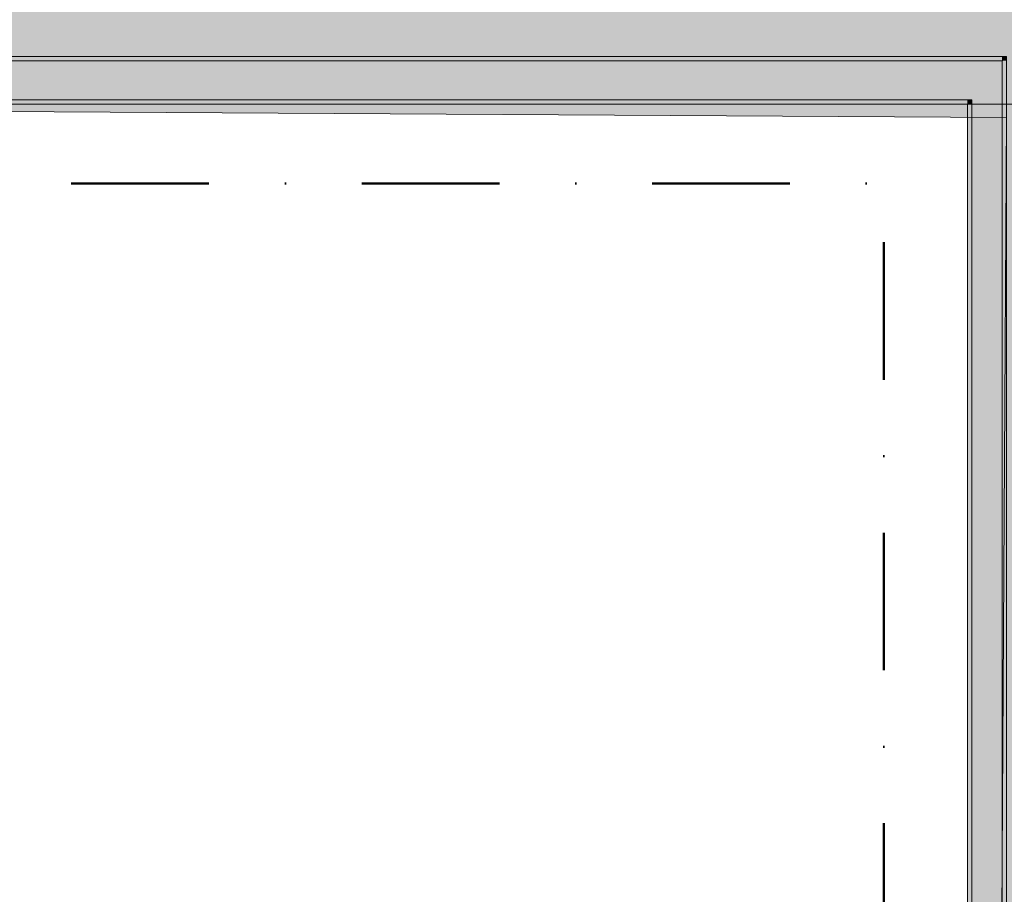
# Model space of a CAD drawing. Header units: millimetres. Extents: x -40968 to 13979, y -19284 to 4746.
# Tile 21 of 256: x -25306 to -23033, y 176 to 2194. Entities that reach past the tile are written whole.
import ezdxf

# ---------------------------------------------------------------- set-up
doc = ezdxf.new("R2010")
doc.units = ezdxf.units.MM
doc.header["$MEASUREMENT"] = 0
doc.linetypes.add('Punto & Rayas', pattern=[670.277762, 317.5, -176.388889, 0, -176.388874])
for name, color, linetype, lineweight, true_color in [('01_2D_Ambit_Pluma_Nº__242', 7, 'Continuous', 50, 0xfb0013), ('12_FAÇ_Façana_Pluma_Nº__102', 7, 'Continuous', 5, 0xcccccc), ('12_FAÇ_Façana_Pluma_Nº__176', 7, 'Continuous', 15, 0x93a0c6), ('14_PAV_Paviment existent_Pluma_Nº__197', 7, 'Continuous', 0, 0xffe68e), ('Nuevo_14_PAV_Soft Light Grey 0554_Pluma_Nº__245', 7, 'Continuous', 13, 0xe8e8e8)]:
    doc.layers.add(name, color=color, linetype=linetype, lineweight=lineweight, true_color=true_color)
for name, color, linetype in [('12_FAÇ_Façana', 7, 'Continuous'), ('14_PAV_Paviment existent', 7, 'Continuous'), ('Nuevo_14_PAV_Soft Light Grey 0554', 7, 'Continuous')]:
    doc.layers.add(name, color=color, linetype=linetype)
doc.layers.add('12_FAÇ_Façana_Pluma_Nº__7', color=7, linetype='Continuous', lineweight=5)
doc.layers.add('Nuevo_12_FAÇ_Façana_Pluma_Nº__1', color=7, linetype='Continuous', lineweight=5)

# ---------------------------------------------------------------- blocks, each defined once
blk = doc.blocks.new('Forjado_1_1', base_point=(-23046.8, -1194.1))
at = {"layer": 'Nuevo_14_PAV_Soft Light Grey 0554_Pluma_Nº__245', "linetype": 'Continuous', "lineweight": 0, "true_color": 0xe8e8e8}
h = blk.add_hatch(color=254, dxfattribs=at)
h.paths.add_polyline_path([(-23046.8, -1194.1), (-1631.1, -1193.6), (-1631.1, -6939), (-1556.1, -6939), (-1556.1, -7504), (-1616.3, -7504), (-1616, -11936), (-1564.9, -11936), (-1564.9, -12492), (-2024.1, -12492), (-2024.1, -12339), (-6997.4, -12339), (-6997.4, -12392), (-3637.7, -12392), (-3638.9, -13690.7), (-3644.9, -17131), (428.2, -17131), (428.9, -16789), (778.9, -16789), (778.3, -17143), (2622.9, -17145.8), (2623, -17079.8), (3389.9, -17081), (3389.6, -17277), (5489.8, -17280.2), (5489.8, -17141.5), (5763.9, -17141.5), (5763.9, -16739), (6378.9, -16739), (6378.9, -12489), (5778.9, -12489), (5779.7, -11938.9), (6782.1, -11938.8), (6782.1, -9207.4), (6082.1, -9207.4), (6016.1, -7505), (6016.1, -9073.4), (2073.4, -9073.4), (2073.4, -5267.3), (5998.9, -5267.3), (5998.9, -1709), (5884.9, -968), (7332.1, -968), (7332.1, 1999.6), (-28277.4, 1999.6), (-23028.4, 1969)])
h.paths.add_polyline_path([(492.9, -5267.3), (1951.4, -5267.3), (1951.4, -9073.4), (492.9, -9073.4)], flags=0)
at = {"layer": 'Nuevo_14_PAV_Soft Light Grey 0554_Pluma_Nº__245', "color": 254, "linetype": 'Continuous', "lineweight": 13, "true_color": 0xe8e8e8, "flags": 128}
blk.add_lwpolyline([(-1631.1, -1193.6), (-23046.8, -1194.1), (-23028.4, 1969), (-28277.4, 1999.6), (7332.1, 1999.6)], dxfattribs=at)
blk = doc.blocks.new('Forjado_3_1', base_point=(7332.1, 1999.6))
at = {"layer": '14_PAV_Paviment existent_Pluma_Nº__197', "linetype": 'Continuous', "lineweight": 0, "true_color": 0xffe68e}
blk.add_hatch(color=41, dxfattribs=at).paths.add_polyline_path([(7332.1, 1999.6), (7332.1, 3863.5), (-28267.5, 3863.5), (-28277.4, 1999.6)])
at = {"layer": '14_PAV_Paviment existent_Pluma_Nº__197', "color": 41, "linetype": 'Continuous', "lineweight": 0, "true_color": 0xffe68e, "flags": 128}
blk.add_lwpolyline([(7332.1, 1999.6), (-28277.4, 1999.6), (-28267.5, 3863.5), (7332.1, 3863.5)], close=True, dxfattribs=at)
blk = doc.blocks.new('Muro_60_1', base_point=(-23028.4, -1194))
at = {"layer": '12_FAÇ_Façana_Pluma_Nº__102', "linetype": 'Continuous', "lineweight": 0, "true_color": 0xe5e5e5}
for points in [[(-23108.4, 2009.6), (-23108.4, -1194), (-23038.4, -1194), (-23038.4, 2009.6)], [(-23038.4, -1194), (-23108.4, -1194), (-23108.4, -1204), (-23038.4, -1204)], [(-23038.4, -1204), (-23108.4, -1204), (-23108.4, -1419), (-23038.4, -1419)], [(-23038.4, -1419), (-23108.4, -1419), (-23108.4, -1599), (-23038.4, -1599)]]:
    blk.add_hatch(color=254, dxfattribs=at).paths.add_polyline_path(points)
at = {"layer": '12_FAÇ_Façana_Pluma_Nº__176', "linetype": 'Continuous', "lineweight": 0, "true_color": 0x495063}
for points in [[(-23028.4, 2109.6), (-23038.4, 2109.6), (-23038.4, 2099.6), (-23036.6, 2099.6)], [(-23038.4, 2097.3), (-23036.6, 2099.6), (-23038.4, 2099.6)], [(-23036.6, 2099.6), (-23038.4, 2097.3), (-23038.4, -1154), (-23028.4, -1154), (-23028.4, 2099.6)], [(-23036.6, 2099.6), (-23028.4, 2099.6), (-23028.4, 2109.6)], [(-23118.4, 1999.6), (-23110.2, 2009.6), (-23118.4, 2009.6)], [(-23118.4, 1999.6), (-23108.4, 1999.6), (-23108.4, 2009.6), (-23110.2, 2009.6)], [(-23118.4, 1999.6), (-23118.4, -1154), (-23108.4, -1154), (-23108.4, 1999.6)]]:
    blk.add_hatch(color=251, dxfattribs=at).paths.add_polyline_path(points)
at = {"layer": '12_FAÇ_Façana_Pluma_Nº__7', "color": 7, "linetype": 'Continuous', "lineweight": 5}
for p, q in [((-23038.4, 2099.6), (-23038.4, 2097.3)), ((-23038.4, 2009.6), (-23038.4, 2097.3)), ((-23110.2, 2009.6), (-23118.4, 2009.6)), ((-23108.4, 2009.6), (-23110.2, 2009.6)), ((-23108.4, 2009.6), (-23108.4, -1154)), ((-23038.4, -1154), (-23038.4, 2009.6)), ((-23108.4, -1194), (-23108.4, -1154)), ((-23038.4, -1154), (-23038.4, -1194)), ((-23108.4, -1194), (-23108.4, -1204)), ((-23108.4, -1204), (-23108.4, -1419)), ((-23038.4, -1204), (-23038.4, -1194)), ((-23038.4, -1419), (-23038.4, -1204)), ((-23108.4, -1419), (-23108.4, -1599)), ((-23038.4, -1599), (-23038.4, -1419))]:
    blk.add_line(p, q, dxfattribs=at)
at = {"layer": '12_FAÇ_Façana_Pluma_Nº__7', "color": 7, "linetype": 'Continuous', "lineweight": 5, "flags": 128}
for points in [[(-23028.4, 2109.6), (-23038.4, 2109.6)], [(-23028.4, -1154), (-23028.4, 2109.6)], [(-23118.4, 1999.6), (-23118.4, -1154)]]:
    blk.add_lwpolyline(points, dxfattribs=at)
at = {"layer": 'Nuevo_12_FAÇ_Façana_Pluma_Nº__1', "color": 7, "linetype": 'Continuous', "lineweight": 5}
for p, q in [((-23108.4, -1154), (-23118.4, -1154)), ((-23028.4, -1154), (-23038.4, -1154)), ((-23118.4, -1194), (-23108.4, -1194)), ((-23038.4, -1194), (-23028.4, -1194))]:
    blk.add_line(p, q, dxfattribs=at)
blk = doc.blocks.new('Muro_72_1', base_point=(-23028.4, 1999.6))
at = {"layer": '12_FAÇ_Façana_Pluma_Nº__102', "linetype": 'Continuous', "lineweight": 0, "true_color": 0xe5e5e5}
for points in [[(-26378.7, 2009.6), (-23110.2, 2009.6), (-23108.4, 2011.8), (-23108.4, 2099.6), (-26378.7, 2099.6)], [(-23108.4, 2011.8), (-23038.4, 2097.3), (-23038.4, 2099.6), (-23108.4, 2099.6)], [(-23038.4, 2009.6), (-23038.4, 2097.3), (-23108.4, 2011.8), (-23108.4, 2009.6)], [(-23108.4, 2009.6), (-23108.4, 2011.8), (-23110.2, 2009.6)]]:
    blk.add_hatch(color=254, dxfattribs=at).paths.add_polyline_path(points)
at = {"layer": '12_FAÇ_Façana_Pluma_Nº__176', "linetype": 'Continuous', "lineweight": 0, "true_color": 0x495063}
for points in [[(-26378.7, 2109.6), (-26378.7, 2099.6), (-23038.4, 2099.6), (-23038.4, 2109.6)], [(-23118.4, 2009.6), (-26378.7, 2009.6), (-26378.7, 1999.6), (-23118.4, 1999.6)]]:
    blk.add_hatch(color=251, dxfattribs=at).paths.add_polyline_path(points)
at = {"layer": '12_FAÇ_Façana_Pluma_Nº__7', "color": 7, "linetype": 'Continuous', "lineweight": 5}
for p, q in [((-23108.4, 2099.6), (-26378.7, 2099.6)), ((-23038.4, 2099.6), (-23108.4, 2099.6)), ((-23038.4, 2099.6), (-23038.4, 2097.3)), ((-23038.4, 2009.6), (-23038.4, 2097.3)), ((-26378.7, 2009.6), (-23118.4, 2009.6)), ((-23110.2, 2009.6), (-23118.4, 2009.6)), ((-23108.4, 2009.6), (-23110.2, 2009.6))]:
    blk.add_line(p, q, dxfattribs=at)
at = {"layer": '12_FAÇ_Façana_Pluma_Nº__7', "color": 7, "linetype": 'Continuous', "lineweight": 5, "flags": 128}
for points in [[(-23038.4, 2109.6), (-26378.7, 2109.6)], [(-26378.7, 1999.6), (-23118.4, 1999.6)]]:
    blk.add_lwpolyline(points, dxfattribs=at)

msp = doc.modelspace()

# ---------------------------------------------------------------- linework, layer by layer
at = {"layer": '01_2D_Ambit_Pluma_Nº__242', "color": 1, "linetype": 'Punto & Rayas', "lineweight": 50, "true_color": 0xfb0013, "flags": 128}
msp.add_lwpolyline([(-28500, 1816.8), (-28500, 4745.9), (7879.6, 4745.9), (7879.6, -1396.9), (6474.1, -1396.9), (6474.1, -11392.7), (6916.3, -11392.7), (6916.3, -17756.6), (-3932.3, -17756.6), (-3932.3, -11834.9), (-2447.9, -11834.9), (-2447.9, -2249.6), (-23311.2, -2249.6), (-23311.2, 1816.8)], close=True, dxfattribs=at)

# ---------------------------------------------------------------- block references
at = {"layer": '12_FAÇ_Façana', "color": 7, "lineweight": 20}
for name, p in [('Muro_72_1', (-23028.4, 1999.6)), ('Muro_60_1', (-23028.4, -1194))]:
    msp.add_blockref(name, p, dxfattribs=at)
at = {"layer": '14_PAV_Paviment existent', "color": 41, "linetype": 'Continuous', "lineweight": 0, "true_color": 0xffe68e}
msp.add_blockref('Forjado_3_1', (7332.1, 1999.6), dxfattribs=at)
at = {"layer": 'Nuevo_14_PAV_Soft Light Grey 0554', "color": 254, "linetype": 'Continuous', "lineweight": 13, "true_color": 0xe8e8e8}
msp.add_blockref('Forjado_1_1', (-23046.8, -1194.1), dxfattribs=at)

doc.saveas('drawing.dxf')
